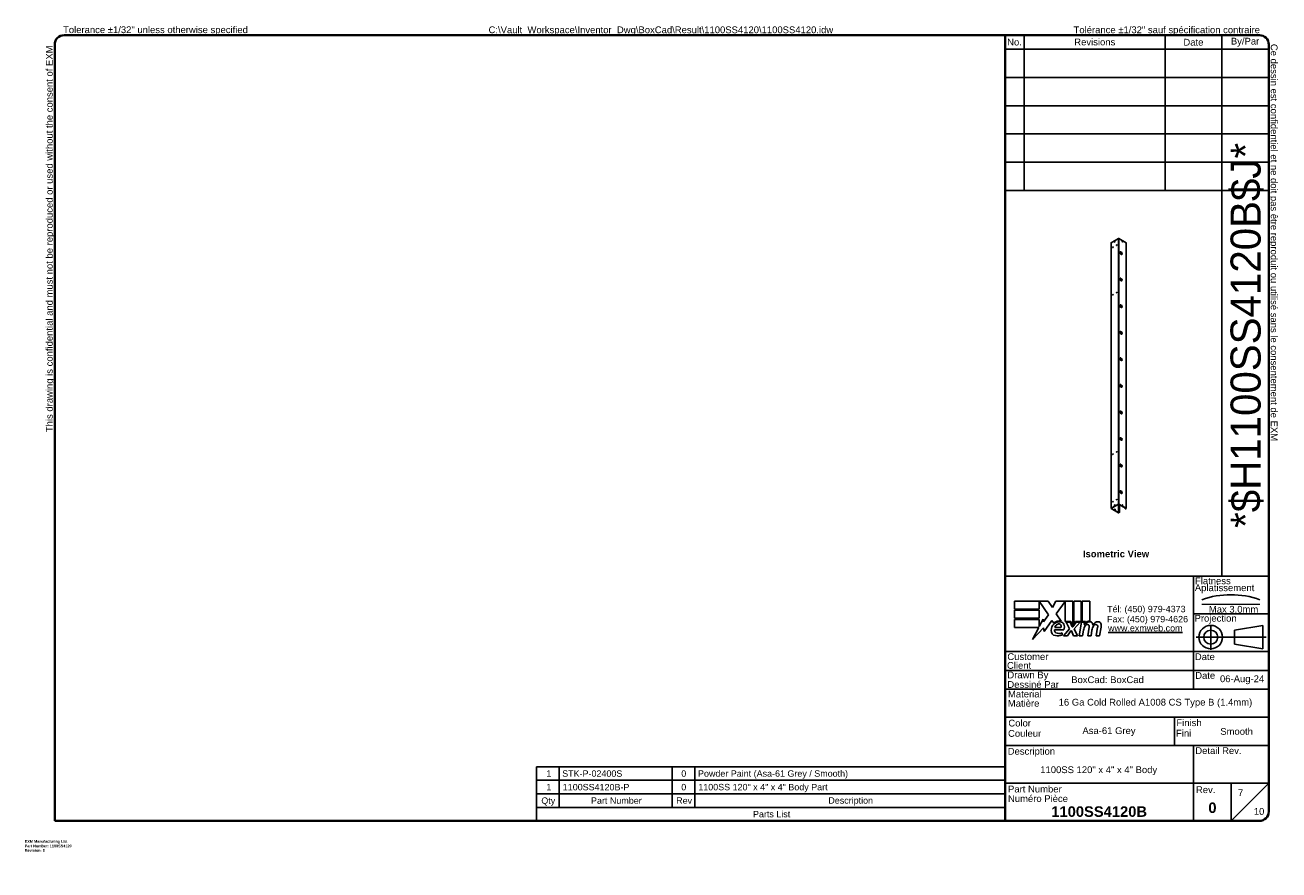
# Model space of a CAD drawing. Header units: inches. Extents: x 0 to 463, y -11 to 301.
import ezdxf
from ezdxf.enums import TextEntityAlignment as Align

# ---------------------------------------------------------------- set-up
doc = ezdxf.new("R2010")
doc.units = ezdxf.units.IN
doc.header["$LTSCALE"] = 27.808625
doc.header["$MEASUREMENT"] = 0
doc.linetypes.add('CHAIN', pattern=[0.7087, 0.4724, -0.0591, 0.1181, -0.0591])
doc.linetypes.add('DASHED', pattern=[0.2067, 0.1654, -0.0413])
doc.layers.get('0').update_dxf_attribs({"lineweight": 25})
for name, color, linetype, lineweight in [('Centerline(ANSI)', 7, 'Continuous', 25), ('Sketch Geometry(ANSI)', 7, 'Continuous', 25), ('Symbols(ANSI)', 7, 'Continuous', 25), ('Visible Edges(ANSI)', 7, 'Continuous', 25), ('Visible Tangent Edges(ANSI)', 7, 'Continuous', 25)]:
    doc.layers.add(name, color=color, linetype=linetype, lineweight=lineweight)
doc.styles.add('Current-ANSI', font='arial.ttf')
doc.styles.add('Dimension-ANSI', font='arialbd.ttf')
doc.styles.add('Part List-ANSI', font='arial.ttf')
doc.styles.get("Standard").update_dxf_attribs({"font": 'arialbd.ttf'})
doc.styles.add('Text Style44', font='arialbd.ttf')
doc.styles.add('Text Style83', font='FRE3OF9X.TTF')

# ---------------------------------------------------------------- blocks, each defined once
blk = doc.blocks.new('Parts List2')
at = {"layer": 'Symbols(ANSI)'}
for p, q in [((13.023, 0.975), (6.798, 0.975)), ((6.798, 0.975), (6.798, 0.615)), ((7.098, 0.975), (7.098, 0.615)), ((8.598, 0.975), (8.598, 0.615)), ((8.898, 0.975), (8.898, 0.615)), ((13.023, 0.975), (13.023, 0.615)), ((13.023, 0.795), (6.798, 0.795)), ((13.023, 0.615), (6.798, 0.615)), ((6.798, 0.435), (6.798, 0.615)), ((7.098, 0.435), (7.098, 0.615)), ((8.598, 0.435), (8.598, 0.615)), ((8.898, 0.435), (8.898, 0.615)), ((13.023, 0.435), (13.023, 0.615)), ((6.798, 0.255), (6.798, 0.435)), ((13.023, 0.435), (6.798, 0.435)), ((13.023, 0.255), (13.023, 0.435)), ((13.023, 0.255), (6.798, 0.255))]:
    blk.add_line(p, q, dxfattribs=at)
at = {"layer": 'Symbols(ANSI)', "char_height": 0.085, "attachment_point": 7, "style": 'Part List-ANSI'}
for s, insert in [('1', (6.928, 0.842)), ('STK-P-02400S', (7.138, 0.84)), ('0', (8.72, 0.84)), ('Powder Paint (Asa-61 Grey / Smooth)', (8.942, 0.816)), ('1', (6.928, 0.662)), ('1100SS4120B-P', (7.146, 0.66)), ('0', (8.72, 0.66)), ('1100SS 120" x 4" x 4" Body Part', (8.946, 0.636)), ('Qty', (6.861, 0.456)), ('Part Number', (7.521, 0.481)), ('Rev', (8.652, 0.481)), ('Description', (10.673, 0.458)), ('Parts List', (9.672, 0.301))]:
    blk.add_mtext(s, dxfattribs=dict(at, insert=insert))
blk = doc.blocks.new('Title Blocks EXM - ANSI B')
for p, q in [((13.372, 3.063), (13.372, 3.17)), ((13.372, 3.17), (13.818, 3.17)), ((13.824, 2.989), (13.701, 3.168)), ((13.701, 3.168), (13.701, 3.063)), ((13.818, 3.17), (13.877, 3.083)), ((13.877, 3.083), (13.923, 3.17)), ((13.923, 3.17), (14.146, 3.17)), ((14.046, 3.166), (13.924, 3.002)), ((14.046, 2.9), (14.046, 3.166)), ((14.146, 3.17), (14.146, 2.842)), ((14.16, 3.17), (14.259, 3.17)), ((14.16, 2.866), (14.16, 3.17)), ((14.259, 3.17), (14.259, 2.9)), ((14.273, 3.17), (14.372, 3.17)), ((14.273, 2.9), (14.273, 3.17)), ((14.372, 3.17), (14.372, 2.905)), ((13.701, 3.063), (13.372, 3.063)), ((13.372, 3.049), (13.701, 3.049)), ((13.372, 2.942), (13.372, 3.049)), ((13.701, 3.049), (13.701, 2.942)), ((13.924, 3.002), (13.993, 2.903)), ((13.701, 2.942), (13.372, 2.942)), ((13.372, 2.82), (13.372, 2.927)), ((13.372, 2.927), (13.701, 2.927)), ((13.701, 2.831), (13.752, 2.929)), ((13.701, 2.927), (13.701, 2.831)), ((13.752, 2.929), (13.758, 2.895)), ((13.758, 2.895), (13.824, 2.989)), ((13.87, 2.914), (13.765, 2.768)), ((13.893, 2.876), (13.87, 2.914)), ((14.121, 2.9), (14.046, 2.9)), ((14.059, 2.891), (14.113, 2.891)), ((14.105, 2.802), (14.059, 2.891)), ((14.113, 2.891), (14.139, 2.83)), ((14.146, 2.842), (14.121, 2.9)), ((14.146, 2.83), (14.19, 2.891)), ((14.185, 2.9), (14.16, 2.866)), ((14.245, 2.891), (14.164, 2.803)), ((14.259, 2.9), (14.185, 2.9)), ((14.19, 2.891), (14.245, 2.891)), ((14.232, 2.709), (14.264, 2.891)), ((14.264, 2.891), (14.302, 2.891)), ((14.314, 2.9), (14.273, 2.9)), ((14.302, 2.891), (14.299, 2.859)), ((14.299, 2.859), (14.309, 2.859)), ((14.312, 2.88), (14.314, 2.9)), ((13.695, 2.82), (13.372, 2.82)), ((13.612, 2.661), (13.695, 2.82)), ((13.758, 2.815), (13.612, 2.661)), ((13.765, 2.768), (13.758, 2.815)), ((13.905, 2.788), (14.027, 2.788)), ((13.91, 2.818), (13.99, 2.818)), ((14.005, 2.718), (14.005, 2.748)), ((14.023, 2.709), (14.105, 2.802)), ((14.077, 2.709), (14.023, 2.709)), ((14.122, 2.774), (14.077, 2.709)), ((14.13, 2.774), (14.122, 2.774)), ((14.155, 2.709), (14.13, 2.774)), ((14.139, 2.83), (14.146, 2.83)), ((14.209, 2.709), (14.155, 2.709)), ((14.164, 2.803), (14.209, 2.709)), ((14.276, 2.709), (14.232, 2.709)), ((14.289, 2.784), (14.276, 2.709)), ((14.345, 2.709), (14.365, 2.824)), ((14.389, 2.709), (14.345, 2.709)), ((14.402, 2.784), (14.389, 2.709)), ((14.457, 2.709), (14.477, 2.824)), ((14.501, 2.709), (14.457, 2.709)), ((14.523, 2.823), (14.501, 2.709))]:
    blk.add_line(p, q)
for centre, radius, start, end in [((13.991, 2.772), 0.133, 134.1684, 176.5646), ((13.968, 2.796), 0.11, 77.079, 133.1785), ((13.968, 2.796), 0.0996, 80.4085, 134.1684), ((13.965, 2.811), 0.056, 109.3797, 172.9975), ((13.959, 2.83), 0.0365, 51.1652, 109.3797), ((13.962, 2.833), 0.0318, 331.4547, 51.1652), ((13.981, 2.843), 0.0507, 23.8445, 85.0802), ((13.941, 2.826), 0.094, 336.1555, 23.8445), ((14.442, 2.757), 0.155, 147.5992, 170), ((14.376, 2.816), 0.08, 89.4776, 147.4114), ((14.346, 2.818), 0.042, 96.03, 147.5992), ((14.37, 2.825), 0.08, 88.7952, 136.5849), ((14.344, 2.839), 0.02, 23.5571, 96.03), ((14.325, 2.831), 0.041, 350, 23.5571), ((14.377, 2.862), 0.0338, 16.9928, 89.4776), ((14.555, 2.759), 0.155, 148.5584, 170.8257), ((14.317, 2.844), 0.096, 3.6169, 16.9928), ((14.486, 2.814), 0.0819, 89.6788, 153.9508), ((14.458, 2.818), 0.042, 96.1027, 147.6083), ((14.456, 2.839), 0.02, 23.5487, 96.1027), ((14.437, 2.831), 0.041, 349.9922, 23.5487), ((14.487, 2.861), 0.035, 18.4748, 89.6788), ((14.429, 2.842), 0.096, 349, 18.4748), ((13.925, 2.776), 0.0658, 176.5646, 261.5605), ((13.936, 2.779), 0.032, 163.5261, 244.6784), ((13.945, 2.911), 0.202, 261.5605, 287.3343), ((13.966, 2.842), 0.102, 244.6784, 292.5609)]:
    blk.add_arc(centre, radius, start, end)
at = {"layer": 'Centerline(ANSI)', "linetype": 'DASHED', "lineweight": 18, "ltscale": 0.507983}
blk.add_line((15.861, 3.128), (16.632, 3.128), dxfattribs=at)
at = {"layer": 'Centerline(ANSI)', "linetype": 'CHAIN', "ltscale": 0.185148}
blk.add_line((15.979, 2.855), (15.979, 2.521), dxfattribs=at)
at = {"layer": 'Centerline(ANSI)', "linetype": 'CHAIN', "ltscale": 0.437897}
blk.add_line((15.786, 2.691), (16.717, 2.691), dxfattribs=at)
at = {"layer": 'Sketch Geometry(ANSI)'}
for p, q in [((13.25, 10.687), (16.625, 10.687)), ((13.5, 10.687), (13.5, 8.625)), ((15.375, 10.687), (15.375, 8.625)), ((16.125, 10.687), (16.125, 3.5)), ((13.25, 10.5), (16.75, 10.5)), ((16.75, 10.562), (16.75, 0.375)), ((13.25, 10.125), (16.75, 10.125)), ((13.25, 9.75), (16.75, 9.75)), ((16.75, 9.375), (13.25, 9.375)), ((13.25, 9), (16.75, 9)), ((16.75, 9), (16.75, 8.625)), ((13.25, 8.625), (16.75, 8.625)), ((16.75, 3.5), (13.25, 3.5)), ((15.75, 2), (15.75, 3.5)), ((15.75, 3), (16.75, 3)), ((16.669, 2.847), (16.294, 2.785)), ((16.669, 2.535), (16.669, 2.847)), ((16.294, 2.785), (16.294, 2.598)), ((16.75, 2.5), (13.25, 2.5)), ((16.294, 2.598), (16.669, 2.535)), ((16.75, 2.25), (13.25, 2.25)), ((16.75, 2), (13.25, 2)), ((13.25, 1.629), (16.75, 1.629)), ((15.499, 1.629), (15.499, 1.25)), ((13.25, 1.25), (16.75, 1.25)), ((15.75, 1.25), (15.75, 0.75)), ((15.75, 0.75), (13.25, 0.75)), ((16.25, 0.75), (15.75, 0.75)), ((15.75, 0.75), (15.75, 0.25)), ((16.25, 0.25), (16.25, 0.75)), ((16.25, 0.75), (16.75, 0.75)), ((16.25, 0.25), (16.75, 0.75)), ((16.625, 0.25), (13.25, 0.25))]:
    blk.add_line(p, q, dxfattribs=at)
at = {"layer": 'Sketch Geometry(ANSI)', "linetype": 'Continuous', "lineweight": 35}
for p, q in [((13.25, 8.625), (13.25, 10.687)), ((13.25, 8.625), (13.25, 3.5)), ((13.25, 0.25), (13.25, 3.5))]:
    blk.add_line(p, q, dxfattribs=at)
at = {"layer": 'Sketch Geometry(ANSI)'}
for radius in [0.156, 0.0935]:
    blk.add_circle((15.979, 2.691), radius, dxfattribs=at)
for centre, radius, start, end in [((16.625, 10.562), 0.125, 0, 90), ((16.247, 2.112), 1.143, 70.2973, 109.7027), ((16.625, 0.375), 0.125, 270, 0)]:
    blk.add_arc(centre, radius, start, end, dxfattribs=at)
at = {"layer": 'Symbols(ANSI)', "color": 7, "char_height": 0.09, "style": 'Current-ANSI'}
for s, insert, width, attachment_point in [('No.', (13.373, 10.595), 0.25039, 5), ('Revisions', (14.439, 10.596), 1.87331, 5), ('Date', (15.749, 10.593), 0.75135, 5), ('By/Par', (16.435, 10.594), 0.62202, 5), ('BoxCad: BoxCad', (14.126, 2.125), 1.62362, 4), ('Date', (15.773, 2.136), 0.26554, 7), ('Rev.', (15.783, 0.618), 0.25854, 7)]:
    blk.add_mtext(s, dxfattribs=dict(at, insert=insert, width=width, attachment_point=attachment_point))
for s, insert, attachment_point in [('\\fArial|b1|i0;{\\H0.0900;Isometric View}', (14.281, 3.842), 1), ('Flatness', (15.77, 3.393), 7), ('Aplatissement', (15.768, 3.275), 7), ('Max 3.0mm', (15.954, 3.015), 7), ('Projection', (15.764, 2.87), 7), ('Customer', (13.278, 2.386), 7), ('Date', (15.768, 2.385), 7), ('Client', (13.273, 2.269), 7), ('Drawn By', (13.278, 2.117), 7), ('Dessiné Par', (13.278, 2.016), 7), ('Material', (13.286, 1.889), 7), ('Matière', (13.284, 1.766), 7), ('Color', (13.291, 1.503), 7), ('Finish', (15.523, 1.508), 7), ('Couleur', (13.287, 1.366), 7), ('Fini', (15.518, 1.37), 7), ('Description', (13.283, 1.103), 7), ('Detail Rev.', (15.774, 1.137), 7), ('Part Number', (13.287, 0.627), 7), ('Numéro Pièce', (13.286, 0.5), 7)]:
    blk.add_mtext(s, dxfattribs=dict(at, insert=insert, attachment_point=attachment_point))
at = {"layer": 'Symbols(ANSI)', "color": 7, "insert": (14.602, 3.107), "char_height": 0.085, "attachment_point": 1, "line_spacing_factor": 0.944221, "style": 'Current-ANSI'}
blk.add_mtext('\\fArial|b0|i0;{\\H0.0850;Tél: (450) 979-4373\\PFax: (450) 979-4626}', dxfattribs=at)
at = {"layer": 'Symbols(ANSI)', "color": 5, "true_color": 0x0000ff, "insert": (14.615, 2.854), "char_height": 0.085, "attachment_point": 1, "style": 'Dimension-ANSI'}
blk.add_mtext('\\fArial|b0|i0;{\\H0.0850;\\Lwww.exmweb.com}', dxfattribs=at)
at = {"layer": 'Symbols(ANSI)', "color": 7, "style": 'Current-ANSI'}
for tag, p in [('REV1', (13.375, 10.313)), ('REV1DATE', (15.75, 10.31)), ('REV1BY', (16.437, 10.313)), ('REV2', (13.373, 9.938)), ('REV2DATE', (15.747, 9.941)), ('REV2BY', (16.437, 9.938)), ('REV3', (13.374, 9.563)), ('REV3DATE', (15.752, 9.563)), ('REV3BY', (16.437, 9.564)), ('REV4', (13.377, 9.188)), ('REV4DATE', (15.752, 9.188)), ('REV4BY', (16.441, 9.188)), ('REV5', (13.373, 8.813)), ('REV5DATE', (15.752, 8.813)), ('REV5BY', (16.438, 8.811)), ('MFG_APPROVED_DATE', (16.393, 2.374)), ('DETAIL_REV', (16.249, 0.926))]:
    blk.add_attdef(tag, text='', height=0.09, dxfattribs=at).set_placement(p, align=Align.MIDDLE_CENTER)
for tag, p in [('REV1DESC', (13.526, 10.31)), ('REV2DESC', (13.525, 9.937)), ('REV3DESC', (13.528, 9.564)), ('REV4DESC', (13.533, 9.19)), ('REV5DESC', (13.532, 8.811)), ('COMPANY', (14.12, 2.375))]:
    blk.add_attdef(tag, text='', height=0.09, dxfattribs=at).set_placement(p, align=Align.MIDDLE_LEFT)
at = {"layer": 'Symbols(ANSI)', "color": 7, "style": 'Text Style83'}
blk.add_attdef('BARCODE_001', (16.642, 4.142), '', height=0.4, rotation=90, dxfattribs=at)
at = {"layer": 'Symbols(ANSI)', "color": 7}
for tag, p, height, style in [('IDW_DATE_001', (16.102, 2.093), 0.09, 'Current-ANSI'), ('MATERIEL_001', (13.959, 1.782), 0.09, 'Current-ANSI'), ('COLOR_001', (14.275, 1.404), 0.09, 'Current-ANSI'), ('FINISH_001', (16.106, 1.394), 0.09, 'Current-ANSI'), ('IDW_DESC_001', (13.715, 0.885), 0.09, 'Current-ANSI'), ('Sheet_Number_001', (16.341, 0.58), 0.09, 'Current-ANSI'), ('IDW_NAME_001', (13.861, 0.304), 0.14, 'Text Style44'), ('IDW_REV_001', (15.947, 0.355), 0.14, 'Text Style44'), ('Number_of_sheets_001', (16.551, 0.331), 0.09, 'Current-ANSI')]:
    blk.add_attdef(tag, p, '', height=height, dxfattribs=dict(at, style=style))
blk = doc.blocks.new('Borders 5_EXM - B (Inch)')
at = {"layer": 'Sketch Geometry(ANSI)', "linetype": 'Continuous', "lineweight": 35}
for p, q in [((16.398, 10.692), (0.523, 10.692)), ((0.398, 10.567), (0.398, 0.255)), ((16.523, 0.38), (16.523, 10.567)), ((0.398, 0.255), (16.398, 0.255))]:
    blk.add_line(p, q, dxfattribs=at)
for centre, start, end in [((0.523, 10.567), 90, 180), ((16.398, 10.567), 0, 90), ((16.398, 0.38), 270, 0)]:
    blk.add_arc(centre, 0.125, start, end, dxfattribs=at)
at = {"layer": 'Symbols(ANSI)', "color": 7, "char_height": 0.09, "attachment_point": 7, "style": 'Current-ANSI'}
for s, insert in [('Tolérance ±1/32" sauf spécification contraire', (13.93, 10.691)), ('Tolerance ±1/32" unless otherwise specified', (0.509, 10.692))]:
    blk.add_mtext(s, dxfattribs=dict(at, insert=insert))
for s, insert, rotation in [('This drawing is confidential and must not be reproduced or used without the consent of EXM', (0.398, 5.419), 90), ('Ce dessin est confidentiel et ne doit pas être reproduit ou utilisé sans le consentement de EXM', (16.522, 10.576), 270)]:
    blk.add_mtext(s, dxfattribs=dict(at, insert=insert, rotation=rotation))
at = {"layer": 'Symbols(ANSI)', "color": 7, "style": 'Current-ANSI'}
blk.add_attdef('FILENAME_AND_PATH_001', (6.16, 10.718), '', height=0.09, dxfattribs=at)

msp = doc.modelspace()

# ---------------------------------------------------------------- linework, layer by layer
at = {"layer": 'Visible Edges(ANSI)'}
for p, q in [((401.21, 220.63), (401.21, 122.52)), ((403.95, 222.22), (401.24, 220.66)), ((406.77, 220.66), (404.07, 222.22)), ((406.8, 122.52), (406.8, 220.63)), ((404.58, 217.05), (404.58, 217.05)), ((404.58, 216.99), (404.58, 216.99)), ((404.58, 216.99), (404.58, 216.99)), ((404.6, 217.33), (404.61, 217.33)), ((404.67, 217.22), (404.67, 217.22)), ((404.85, 217.32), (404.85, 217.32)), ((404.85, 217.32), (404.85, 217.32)), ((404.85, 216.41), (404.85, 216.41)), ((404.85, 216.41), (404.85, 216.41)), ((404.93, 217.28), (404.93, 217.28)), ((404.93, 216.37), (404.93, 216.37)), ((405.1, 216.46), (405.11, 216.46)), ((405.17, 216.35), (405.17, 216.36)), ((405.2, 216.7), (405.2, 216.7)), ((405.2, 216.63), (405.2, 216.63)), ((405.2, 216.63), (405.2, 216.63)), ((404.58, 207.24), (404.58, 207.24)), ((404.58, 207.18), (404.58, 207.18)), ((404.58, 207.18), (404.58, 207.18)), ((404.6, 207.52), (404.61, 207.52)), ((404.67, 207.41), (404.67, 207.41)), ((404.85, 207.51), (404.85, 207.51)), ((404.85, 207.51), (404.85, 207.51)), ((404.85, 206.6), (404.85, 206.6)), ((404.85, 206.6), (404.85, 206.6)), ((404.93, 207.47), (404.93, 207.47)), ((404.93, 206.55), (404.93, 206.55)), ((405.1, 206.65), (405.11, 206.65)), ((405.17, 206.54), (405.17, 206.55)), ((405.2, 206.89), (405.2, 206.89)), ((405.2, 206.82), (405.2, 206.82)), ((405.2, 206.82), (405.2, 206.82)), ((404.58, 197.43), (404.58, 197.43)), ((404.58, 197.37), (404.58, 197.37)), ((404.58, 197.37), (404.58, 197.37)), ((404.6, 197.71), (404.61, 197.71)), ((404.67, 197.6), (404.67, 197.6)), ((404.85, 197.7), (404.85, 197.7)), ((404.85, 197.7), (404.85, 197.7)), ((404.85, 196.79), (404.85, 196.79)), ((404.85, 196.79), (404.85, 196.79)), ((404.93, 197.66), (404.93, 197.66)), ((404.93, 196.74), (404.93, 196.74)), ((405.1, 196.84), (405.11, 196.84)), ((405.17, 196.73), (405.17, 196.74)), ((405.2, 197.08), (405.2, 197.08)), ((405.2, 197.01), (405.2, 197.01)), ((405.2, 197.01), (405.2, 197.01)), ((404.58, 187.62), (404.58, 187.62)), ((404.58, 187.56), (404.58, 187.56)), ((404.58, 187.56), (404.58, 187.56)), ((404.6, 187.9), (404.61, 187.9)), ((404.67, 187.79), (404.67, 187.79)), ((404.85, 187.89), (404.85, 187.89)), ((404.85, 187.89), (404.85, 187.89)), ((404.85, 186.97), (404.85, 186.97)), ((404.85, 186.97), (404.85, 186.97)), ((404.93, 187.85), (404.93, 187.85)), ((404.93, 186.93), (404.93, 186.93)), ((405.1, 187.03), (405.11, 187.03)), ((405.17, 186.92), (405.17, 186.92)), ((405.2, 187.27), (405.2, 187.27)), ((405.2, 187.2), (405.2, 187.2)), ((405.2, 187.2), (405.2, 187.2)), ((404.58, 177.81), (404.58, 177.81)), ((404.58, 177.75), (404.58, 177.75)), ((404.58, 177.75), (404.58, 177.75)), ((404.6, 178.09), (404.61, 178.09)), ((404.67, 177.98), (404.67, 177.98)), ((404.85, 178.08), (404.85, 178.08)), ((404.85, 178.08), (404.85, 178.08)), ((404.85, 177.16), (404.85, 177.16)), ((404.85, 177.16), (404.85, 177.16)), ((404.93, 178.04), (404.93, 178.04)), ((404.93, 177.12), (404.93, 177.12)), ((405.1, 177.22), (405.11, 177.22)), ((405.17, 177.11), (405.17, 177.11)), ((405.2, 177.46), (405.2, 177.46)), ((405.2, 177.39), (405.2, 177.39)), ((405.2, 177.39), (405.2, 177.39)), ((404.58, 168), (404.58, 168)), ((404.58, 167.94), (404.58, 167.94)), ((404.58, 167.94), (404.58, 167.94)), ((404.6, 168.28), (404.61, 168.28)), ((404.67, 168.17), (404.67, 168.17)), ((404.85, 168.27), (404.85, 168.27)), ((404.85, 168.27), (404.85, 168.27)), ((404.85, 167.35), (404.85, 167.35)), ((404.85, 167.35), (404.85, 167.35)), ((404.93, 168.23), (404.93, 168.23)), ((404.93, 167.31), (404.93, 167.31)), ((405.1, 167.41), (405.11, 167.41)), ((405.17, 167.3), (405.17, 167.3)), ((405.2, 167.65), (405.2, 167.65)), ((405.2, 167.58), (405.2, 167.58)), ((405.2, 167.58), (405.2, 167.58)), ((404.58, 158.19), (404.58, 158.19)), ((404.58, 158.13), (404.58, 158.13)), ((404.58, 158.13), (404.58, 158.13)), ((404.6, 158.46), (404.61, 158.47)), ((404.67, 158.36), (404.67, 158.36)), ((404.85, 158.46), (404.85, 158.46)), ((404.85, 158.46), (404.85, 158.46)), ((404.85, 157.54), (404.85, 157.54)), ((404.85, 157.54), (404.85, 157.54)), ((404.93, 158.42), (404.93, 158.42)), ((404.93, 157.5), (404.93, 157.5)), ((405.1, 157.6), (405.11, 157.6)), ((405.17, 157.49), (405.17, 157.49)), ((405.2, 157.84), (405.2, 157.84)), ((405.2, 157.77), (405.2, 157.77)), ((405.2, 157.77), (405.2, 157.77)), ((404.58, 148.38), (404.58, 148.38)), ((404.58, 148.31), (404.58, 148.31)), ((404.58, 148.31), (404.58, 148.31)), ((404.6, 148.65), (404.61, 148.66)), ((404.67, 148.55), (404.67, 148.55)), ((404.85, 148.65), (404.85, 148.65)), ((404.85, 148.65), (404.85, 148.65)), ((404.93, 148.61), (404.93, 148.61)), ((404.85, 147.73), (404.85, 147.73)), ((404.85, 147.73), (404.85, 147.73)), ((404.93, 147.69), (404.93, 147.69)), ((405.1, 147.79), (405.11, 147.79)), ((405.17, 147.68), (405.17, 147.68)), ((405.2, 148.03), (405.2, 148.03)), ((405.2, 147.96), (405.2, 147.96)), ((405.2, 147.96), (405.2, 147.96)), ((404.58, 138.57), (404.58, 138.57)), ((404.58, 138.5), (404.58, 138.5)), ((404.58, 138.5), (404.58, 138.5)), ((404.6, 138.84), (404.61, 138.85)), ((404.67, 138.74), (404.67, 138.74)), ((404.85, 138.84), (404.85, 138.84)), ((404.85, 138.84), (404.85, 138.84)), ((404.85, 137.92), (404.85, 137.92)), ((404.85, 137.92), (404.85, 137.92)), ((404.93, 138.8), (404.93, 138.8)), ((404.93, 137.88), (404.93, 137.88)), ((405.1, 137.98), (405.11, 137.98)), ((405.17, 137.87), (405.17, 137.87)), ((405.2, 138.21), (405.2, 138.21)), ((405.2, 138.15), (405.2, 138.15)), ((405.2, 138.15), (405.2, 138.15)), ((404.58, 128.76), (404.58, 128.76)), ((404.58, 128.69), (404.58, 128.69)), ((404.58, 128.69), (404.58, 128.69)), ((404.6, 129.03), (404.61, 129.04)), ((404.67, 128.93), (404.67, 128.93)), ((404.85, 129.03), (404.85, 129.03)), ((404.85, 129.03), (404.85, 129.03)), ((404.85, 128.11), (404.85, 128.11)), ((404.85, 128.11), (404.85, 128.11)), ((404.93, 128.99), (404.93, 128.99)), ((404.93, 128.07), (404.93, 128.07)), ((405.1, 128.17), (405.11, 128.17)), ((405.17, 128.06), (405.17, 128.06)), ((405.2, 128.4), (405.2, 128.4)), ((405.2, 128.34), (405.2, 128.34)), ((405.2, 128.34), (405.2, 128.34)), ((401.24, 122.56), (403.95, 124.12)), ((403.95, 120.93), (401.24, 122.49)), ((401.28, 122.54), (403.98, 124.1)), ((403.98, 120.95), (401.28, 122.51)), ((403.95, 124.08), (404, 124.05)), ((404, 124.05), (404, 124)), ((404.03, 124.1), (406.74, 122.54)), ((404.05, 124.02), (404.03, 124.01)), ((404.03, 120.95), (404.28, 121.1)), ((404.05, 124.09), (404.05, 124.02)), ((404.07, 124.12), (406.77, 122.56)), ((404.07, 120.93), (404.32, 121.07)), ((404.32, 121.17), (404.32, 123.93)), ((404.36, 121.15), (404.36, 123.9)), ((406.44, 122.7), (406.44, 122.39)), ((406.45, 122.36), (406.49, 122.34)), ((406.74, 122.51), (406.48, 122.37)), ((406.52, 122.34), (406.77, 122.49))]:
    msp.add_line(p, q, dxfattribs=at)
for centre, major_axis, ratio, start_param, end_param in [((401.3, 220.63), (-0.086, 0), 0.575862, 5.497787, 6.283185), ((401.92, 218.97), (0.07, 0.122), 0.578093, 0.279911, 2.861682), ((402.63, 221.01), (0.07, 0.122), 0.578093, 0.279911, 2.861682), ((403.34, 219.78), (0.07, 0.122), 0.578093, 0.279911, 2.861682), ((404.01, 222.19), (0.086, 0), 0.575862, 0.785398, 2.356194), ((405.38, 221.01), (0.07, -0.122), 0.578093, 0.279911, 2.861682), ((406.71, 220.63), (0.086, 0), 0.575862, 0, 0.785398), ((404.89, 216.84), (-0.281, 0.487), 0.578093, 5.588727, 8.552307), ((404.89, 216.84), (-0.281, 0.487), 0.578093, 5.588743, 8.552291), ((404.89, 216.84), (-0.218, 0.379), 0.578093, 4.020502, 6.97894), ((404.89, 216.84), (-0.218, 0.379), 0.578093, 4.020481, 6.978961), ((404.89, 216.84), (0.218, -0.379), 0.578093, 4.020481, 6.978961), ((404.89, 216.84), (0.218, -0.379), 0.578093, 4.020502, 6.97894), ((404.89, 216.84), (0.281, -0.487), 0.578093, 5.588743, 8.552291), ((404.89, 216.84), (0.281, -0.487), 0.578093, 5.588727, 8.552307), ((404.89, 207.03), (-0.281, 0.487), 0.578093, 5.588727, 8.552307), ((404.89, 207.03), (-0.281, 0.487), 0.578093, 5.588743, 8.552291), ((404.89, 207.03), (-0.218, 0.379), 0.578093, 4.020502, 6.97894), ((404.89, 207.03), (-0.218, 0.379), 0.578093, 4.020481, 6.978961), ((404.89, 207.03), (0.218, -0.379), 0.578093, 4.020481, 6.978961), ((404.89, 207.03), (0.218, -0.379), 0.578093, 4.020502, 6.97894), ((404.89, 207.03), (0.281, -0.487), 0.578093, 5.588743, 8.552291), ((404.89, 207.03), (0.281, -0.487), 0.578093, 5.588727, 8.552307), ((401.92, 201.39), (0.07, 0.122), 0.578093, 0.279911, 2.861682), ((403.34, 202.21), (0.07, 0.122), 0.578093, 0.279911, 2.861682), ((404.89, 197.22), (-0.281, 0.487), 0.578093, 5.588727, 8.552307), ((404.89, 197.22), (-0.281, 0.487), 0.578093, 5.588743, 8.552291), ((404.89, 197.22), (-0.218, 0.379), 0.578093, 4.020502, 6.97894), ((404.89, 197.22), (-0.218, 0.379), 0.578093, 4.020481, 6.978961), ((404.89, 197.22), (0.218, -0.379), 0.578093, 4.020481, 6.978961), ((404.89, 197.22), (0.218, -0.379), 0.578093, 4.020502, 6.97894), ((404.89, 197.22), (0.281, -0.487), 0.578093, 5.588743, 8.552291), ((404.89, 197.22), (0.281, -0.487), 0.578093, 5.588727, 8.552307), ((404.89, 187.41), (-0.281, 0.487), 0.578093, 5.588727, 8.552307), ((404.89, 187.41), (-0.281, 0.487), 0.578093, 5.588743, 8.552291), ((404.89, 187.41), (-0.218, 0.379), 0.578093, 4.020502, 6.97894), ((404.89, 187.41), (-0.218, 0.379), 0.578093, 4.020481, 6.978961), ((404.89, 187.41), (0.218, -0.379), 0.578093, 4.020481, 6.978961), ((404.89, 187.41), (0.218, -0.379), 0.578093, 4.020502, 6.97894), ((404.89, 187.41), (0.281, -0.487), 0.578093, 5.588743, 8.552291), ((404.89, 187.41), (0.281, -0.487), 0.578093, 5.588727, 8.552307), ((404.89, 177.6), (-0.281, 0.487), 0.578093, 5.588727, 8.552307), ((404.89, 177.6), (-0.281, 0.487), 0.578093, 5.588743, 8.552291), ((404.89, 177.6), (-0.218, 0.379), 0.578093, 4.020502, 6.97894), ((404.89, 177.6), (-0.218, 0.379), 0.578093, 4.020481, 6.978961), ((404.89, 177.6), (0.218, -0.379), 0.578093, 4.020481, 6.978961), ((404.89, 177.6), (0.218, -0.379), 0.578093, 4.020502, 6.97894), ((404.89, 177.6), (0.281, -0.487), 0.578093, 5.588743, 8.552291), ((404.89, 177.6), (0.281, -0.487), 0.578093, 5.588727, 8.552307), ((404.89, 167.79), (-0.281, 0.487), 0.578093, 5.588727, 8.552307), ((404.89, 167.79), (-0.281, 0.487), 0.578093, 5.588743, 8.552291), ((404.89, 167.79), (-0.218, 0.379), 0.578093, 4.020502, 6.97894), ((404.89, 167.79), (-0.218, 0.379), 0.578093, 4.020481, 6.978961), ((404.89, 167.79), (0.218, -0.379), 0.578093, 4.020481, 6.978961), ((404.89, 167.79), (0.218, -0.379), 0.578093, 4.020502, 6.97894), ((404.89, 167.79), (0.281, -0.487), 0.578093, 5.588743, 8.552291), ((404.89, 167.79), (0.281, -0.487), 0.578093, 5.588727, 8.552307), ((404.89, 157.98), (-0.281, 0.487), 0.578093, 5.588727, 8.552307), ((404.89, 157.98), (-0.281, 0.487), 0.578093, 5.588743, 8.552291), ((404.89, 157.98), (-0.218, 0.379), 0.578093, 4.020502, 6.97894), ((404.89, 157.98), (-0.218, 0.379), 0.578093, 4.020481, 6.978961), ((404.89, 157.98), (0.218, -0.379), 0.578093, 4.020481, 6.978961), ((404.89, 157.98), (0.218, -0.379), 0.578093, 4.020502, 6.97894), ((404.89, 157.98), (0.281, -0.487), 0.578093, 5.588743, 8.552291), ((404.89, 157.98), (0.281, -0.487), 0.578093, 5.588727, 8.552307), ((404.89, 148.17), (-0.281, 0.487), 0.578093, 5.588727, 8.552307), ((404.89, 148.17), (-0.281, 0.487), 0.578093, 5.588743, 8.552291), ((404.89, 148.17), (-0.218, 0.379), 0.578093, 4.020502, 6.97894), ((404.89, 148.17), (-0.218, 0.379), 0.578093, 4.020481, 6.978961), ((404.89, 148.17), (0.218, -0.379), 0.578093, 4.020481, 6.978961), ((404.89, 148.17), (0.218, -0.379), 0.578093, 4.020502, 6.97894), ((404.89, 148.17), (0.281, -0.487), 0.578093, 5.588743, 8.552291), ((404.89, 148.17), (0.281, -0.487), 0.578093, 5.588727, 8.552307), ((401.92, 142.53), (0.07, 0.122), 0.578093, 0.279911, 2.861682), ((403.34, 143.34), (0.07, 0.122), 0.578093, 0.279911, 2.861682), ((404.89, 138.36), (-0.281, 0.487), 0.578093, 5.588727, 8.552307), ((404.89, 138.36), (-0.281, 0.487), 0.578093, 5.588743, 8.552291), ((404.89, 138.36), (-0.218, 0.379), 0.578093, 4.020502, 6.97894), ((404.89, 138.36), (-0.218, 0.379), 0.578093, 4.020481, 6.978961), ((404.89, 138.36), (0.218, -0.379), 0.578093, 4.020481, 6.978961), ((404.89, 138.36), (0.218, -0.379), 0.578093, 4.020502, 6.97894), ((404.89, 138.36), (0.281, -0.487), 0.578093, 5.588743, 8.552291), ((404.89, 138.36), (0.281, -0.487), 0.578093, 5.588727, 8.552307), ((401.92, 124.95), (0.07, 0.122), 0.578093, 0.279911, 2.861682), ((403.34, 125.77), (0.07, 0.122), 0.578093, 0.279911, 2.861682), ((404.89, 128.55), (-0.281, 0.487), 0.578093, 5.588727, 8.552307), ((404.89, 128.55), (-0.281, 0.487), 0.578093, 5.588743, 8.552291), ((404.89, 128.55), (-0.218, 0.379), 0.578093, 4.020502, 6.97894), ((404.89, 128.55), (-0.218, 0.379), 0.578093, 4.020481, 6.978961), ((404.89, 128.55), (0.218, -0.379), 0.578093, 4.020481, 6.978961), ((404.89, 128.55), (0.218, -0.379), 0.578093, 4.020502, 6.97894), ((404.89, 128.55), (0.281, -0.487), 0.578093, 5.588743, 8.552291), ((404.89, 128.55), (0.281, -0.487), 0.578093, 5.588727, 8.552307), ((401.3, 122.52), (-0.086, 0), 0.575862, 5.497787, 7.068583), ((401.3, 122.52), (-0.031, 0), 0.575862, 5.497787, 7.068583), ((402.63, 123.72), (0.07, 0.122), 0.578093, 0.279911, 2.861682), ((402.59, 122.12), (0.07, -0.122), 0.578093, 0.279911, 2.861682), ((404.01, 124.08), (0.086, 0), 0.575862, 0.785398, 2.356194), ((404.01, 120.96), (0.086, 0), 0.575862, 3.926991, 5.497787), ((404.01, 124.08), (0.031, 0), 0.575862, 0.785398, 2.356194), ((404.01, 124.02), (-0.031, 0), 0.575862, 0.785398, 2.356194), ((404.01, 120.96), (0.031, 0), 0.575862, 3.926991, 5.497787), ((404.28, 121.15), (-0.0299, -0.052), 0.578093, 0.783464, 2.354261), ((404.32, 121.12), (0.0299, 0.052), 0.578093, 3.925057, 5.495853), ((405.38, 123.72), (0.07, -0.122), 0.578093, 0.279911, 2.861682), ((406.48, 122.42), (-0.0299, -0.052), 0.578093, 5.495853, 7.06665), ((406.52, 122.39), (-0.0299, -0.052), 0.578093, 0, 0.783464), ((406.71, 122.52), (0.031, 0), 0.575862, 5.497787, 7.068583), ((406.71, 122.52), (0.086, 0), 0.575862, 5.497787, 7.068583)]:
    msp.add_ellipse(centre, major_axis=major_axis, ratio=ratio, start_param=start_param, end_param=end_param, dxfattribs=at)
for centre, major_axis in [((401.89, 218.99), (-0.07, -0.122)), ((402.59, 221.03), (-0.07, -0.122)), ((403.3, 219.81), (-0.07, -0.122)), ((405.42, 221.03), (-0.07, 0.122)), ((401.89, 201.42), (-0.07, -0.122)), ((403.3, 202.23), (-0.07, -0.122)), ((401.89, 142.55), (-0.07, -0.122)), ((403.3, 143.37), (-0.07, -0.122)), ((401.89, 124.97), (-0.07, -0.122)), ((403.3, 125.79), (-0.07, -0.122)), ((402.59, 123.75), (-0.07, -0.122)), ((402.63, 122.14), (-0.07, 0.122)), ((405.42, 123.75), (-0.07, 0.122))]:
    msp.add_ellipse(centre, major_axis=major_axis, ratio=0.578093, dxfattribs=at)
at = {"layer": 'Visible Tangent Edges(ANSI)'}
for p, q in [((401.24, 220.66), (401.24, 122.56)), ((403.95, 124.12), (403.95, 222.22)), ((404.07, 222.22), (404.07, 124.12)), ((406.77, 122.56), (406.77, 220.66)), ((401.28, 122.54), (401.28, 122.51)), ((403.95, 120.93), (403.98, 120.95)), ((403.98, 120.95), (403.98, 124.01)), ((404.03, 124.01), (404.03, 120.95)), ((404.03, 120.95), (404.07, 120.93)), ((404.28, 121.1), (404.32, 121.07)), ((404.36, 121.15), (404.32, 121.17)), ((406.52, 122.34), (406.48, 122.37)), ((406.74, 122.54), (406.77, 122.56)), ((406.74, 122.51), (406.74, 122.54)), ((406.77, 122.49), (406.74, 122.51))]:
    msp.add_line(p, q, dxfattribs=at)

# ---------------------------------------------------------------- block references
at = {"xscale": 27.80862484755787, "yscale": 27.80862484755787, "zscale": 27.80862484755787}
for name, p, values in [('Borders 5_EXM - B (Inch)', (0, 0), {'FILENAME_AND_PATH_001': 'C:\\Vault_Workspace\\Inventor_Dwg\\BoxCad\\Result\\1100SS4120\\1100SS4120.idw'}), ('Title Blocks EXM - ANSI B', (-6.32, 0.13), {'COLOR_001': 'Asa-61 Grey', 'IDW_DATE_001': '06-Aug-24', 'IDW_REV_001': '0', 'Sheet_Number_001': '7', 'Number_of_sheets_001': '10', 'IDW_DESC_001': '1100SS 120" x 4" x 4" Body', 'IDW_NAME_001': '1100SS4120B', 'BARCODE_001': '*$H1100SS4120B$J*', 'FINISH_001': 'Smooth', 'MATERIEL_001': '16 Ga Cold Rolled A1008 CS Type B (1.4mm)'})]:
    msp.add_blockref(name, p, dxfattribs=at).add_auto_attribs(values)
at = {"layer": 'Symbols(ANSI)', "xscale": 27.80862484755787, "yscale": 27.80862484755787, "zscale": 27.80862484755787}
msp.add_blockref('Parts List2', (0, 0), dxfattribs=at)

# ---------------------------------------------------------------- texts
at = {"insert": (0, 0), "char_height": 1, "attachment_point": 1}
msp.add_mtext_dynamic_manual_height_columns('EXM Manufacturing Ltd.\\PPart Number: 1100SS4120\\PRevision: 0', width=6.991, gutter_width=1, heights=[0], dxfattribs=at).dxf.set("width", 100)

doc.saveas('drawing.dxf')
